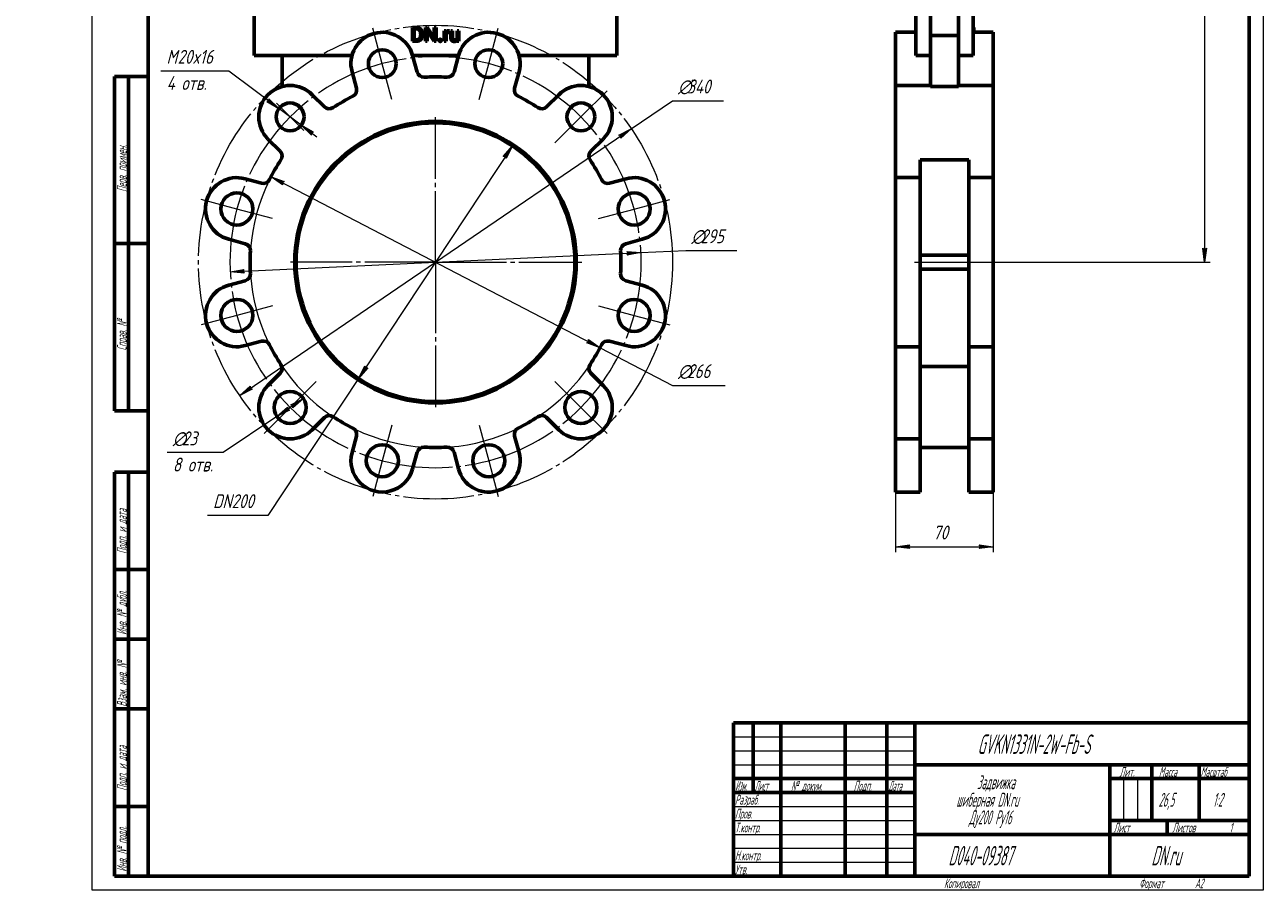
# Model space of a CAD drawing. Header units: millimetres. Extents: x -24 to 420, y 0 to 594.
# Tile 1 of 2: x -24 to 420, y 0 to 311. Entities that reach past the tile are written whole.
import ezdxf

# ---------------------------------------------------------------- set-up
doc = ezdxf.new("R2010")
doc.units = ezdxf.units.MM
for name, pattern in [('K5LT_AXLED', [29.920597, 25.420597, -1.5, 1.5, -1.5]), ('K5LT_BASIC', [0]), ('K5LT_THIN', [0])]:
    doc.linetypes.add(name, pattern=pattern)
doc.layers.add('Системный слой', color=7, linetype='Continuous')
doc.layers.add('Системный слой (1)', color=7, linetype='Continuous', true_color=0x6c6c6c)
doc.styles.add('KDIMTEXTSTYLE', font='GOST_AU.SHX', dxfattribs={"width": 0.96, "oblique": 15, "height": 5})
doc.styles.add('KTEXTSTYLE', font='GOST_AU.SHX', dxfattribs={"width": 0.56, "height": 5})
doc.dimstyles.new('KDIMSTYLE (0.50)', dxfattribs={"dimtxt": 5, "dimasz": 1, "dimexe": 2, "dimexo": 0, "dimgap": 1, "dimtad": 1, "dimlfac": 2, "dimtxsty": 'KDIMTEXTSTYLE', "dimsah": 1, "dimcen": 0, "dimdle": 1, "dimadec": 0, "dimazin": 0, "dimtfac": 0.667, "dimtmove": 0, "dimatfit": 3, "dimfxl": 1, "dimtvp": 1, "dimtolj": 1, "dimtzin": 0, "dimarcsym": 0})

# ---------------------------------------------------------------- blocks, each defined once
blk = doc.blocks.new('U5')
at = {"layer": 'Системный слой (1)', "color": 30, "linetype": 'K5LT_AXLED', "lineweight": 18, "true_color": 0xff8000}
for q in [(123.11, 277.32), (71.11, 225.32), (175.61, 225.32), (123.11, 173.32)]:
    blk.add_line((123.11, 225.32), q, dxfattribs=at)
blk = doc.blocks.new('U6')
at = {"layer": 'Системный слой (1)', "color": 30, "linetype": 'K5LT_AXLED', "lineweight": 18, "true_color": 0xff8000}
for p, q in [((104.02, 296.55), (100.59, 309.35)), ((142.19, 296.55), (145.62, 309.35)), ((107.45, 283.75), (104.02, 296.55)), ((138.76, 283.75), (142.19, 296.55)), ((175.25, 277.47), (184.62, 286.83)), ((70.96, 277.47), (66.01, 282.41)), ((75.91, 272.52), (70.96, 277.47)), ((165.89, 268.1), (175.25, 277.47)), ((51.87, 244.4), (39.07, 247.83)), ((64.67, 240.97), (51.87, 244.4)), ((181.54, 240.97), (194.34, 244.4)), ((194.34, 244.4), (207.14, 247.83)), ((64.67, 209.66), (51.87, 206.23)), ((181.54, 209.66), (194.34, 206.23)), ((51.87, 206.23), (39.07, 202.8)), ((194.34, 206.23), (207.14, 202.8)), ((80.33, 182.54), (70.96, 173.17)), ((165.89, 182.54), (175.25, 173.17)), ((70.96, 173.17), (61.59, 163.8)), ((175.25, 173.17), (184.62, 163.8)), ((107.45, 166.88), (104.02, 154.08)), ((138.76, 166.88), (142.19, 154.08)), ((104.02, 154.08), (100.59, 141.28)), ((142.19, 154.08), (145.62, 141.28))]:
    blk.add_line(p, q, dxfattribs=at)
for start, end in [(75, 105), (105, 135), (45, 75), (135, 165), (15, 45), (165, 195), (345, 15), (195, 225), (315, 345), (225, 255), (285, 315), (255, 285)]:
    blk.add_arc((123.11, 225.32), 73.75, start, end, dxfattribs=at)
blk = doc.blocks.new('D0')
at = {"layer": 'Системный слой (1)'}
for points in [[(189.58, 269.83), (193.34, 273.19), (188.84, 270.92), (189.62, 270.65)], [(52.87, 177.44), (57.37, 179.72), (56.59, 179.98), (56.63, 180.8)]]:
    blk.add_hatch(color=7, dxfattribs=at).paths.add_polyline_path(points)
at = {"layer": 'Системный слой (1)', "color": 7, "linetype": 'K5LT_THIN', "lineweight": 18, "true_color": 0xffffff}
for p, q in [((52.87, 177.44), (193.34, 273.19)), ((188.84, 270.92), (193.34, 273.19)), ((193.34, 273.19), (189.58, 269.83)), ((189.62, 270.65), (188.84, 270.92)), ((189.58, 269.83), (189.62, 270.65)), ((52.87, 177.44), (56.63, 180.8)), ((57.37, 179.72), (52.87, 177.44)), ((56.63, 180.8), (56.59, 179.98)), ((56.59, 179.98), (57.37, 179.72))]:
    blk.add_line(p, q, dxfattribs=at)
blk.add_wipeout([(210.11, 284.25), (210.11, 291.63), (223.79, 291.63), (223.79, 284.25)]).dxf.layer = 'Системный слой (1)'
for p, q in [((193.34, 273.19), (208.11, 283.25)), ((208.11, 283.25), (226.36, 283.25))]:
    blk.add_line(p, q, dxfattribs=at)
at = {"layer": 'Системный слой (1)', "color": 7, "char_height": 5, "attachment_point": 1, "style": 'KTEXTSTYLE'}
for s, insert in [('\\H5.0;\\W1.000;\\Q15;\\Q15;\\W0.960;∅', (210.11, 290.84)), ('\\H5.0;\\W1.000;\\Q15;\\Q15;\\W0.960;340', (213.41, 290.84))]:
    blk.add_mtext(s, dxfattribs=dict(at, insert=insert))
blk = doc.blocks.new('KDIMARROW_01')
at = {"layer": 'Системный слой'}
blk.add_hatch(color=0, dxfattribs=at).paths.add_polyline_path([(-5, -0.66), (0, 0), (-5, 0.66), (-4.5, 0)])
at = {"layer": 'Системный слой', "color": 0, "linetype": 'K5LT_THIN', "lineweight": 18}
for p, q in [((-4.5, 0), (-5, 0.66)), ((-5, 0.66), (0, 0)), ((0, 0), (-5, -0.66)), ((-5, -0.66), (-4.5, 0))]:
    blk.add_line(p, q, dxfattribs=at)
at = {"layer": 'Системный слой (1)', "color": 0, "linetype": 'K5LT_THIN', "lineweight": 18}
blk.add_line((123.11, 225.32), (122.61, 225.32), dxfattribs=at)
blk = doc.blocks.new('D1')
at = {"layer": 'Системный слой (1)'}
for points in [[(191.81, 227.89), (196.77, 228.78), (191.75, 229.2), (192.28, 228.57)], [(54.46, 221.43), (53.93, 222.07), (54.4, 222.75), (49.44, 221.85)]]:
    blk.add_hatch(color=7, dxfattribs=at).paths.add_polyline_path(points)
at = {"layer": 'Системный слой (1)', "color": 7, "linetype": 'K5LT_THIN', "lineweight": 18, "true_color": 0xffffff}
for p, q in [((49.44, 221.85), (196.77, 228.78)), ((192.28, 228.57), (191.75, 229.2)), ((191.75, 229.2), (196.77, 228.78)), ((196.77, 228.78), (191.81, 227.89)), ((191.81, 227.89), (192.28, 228.57)), ((49.44, 221.85), (54.4, 222.75)), ((54.4, 222.75), (53.93, 222.07)), ((54.46, 221.43), (49.44, 221.85)), ((53.93, 222.07), (54.46, 221.43))]:
    blk.add_line(p, q, dxfattribs=at)
blk.add_wipeout([(214.89, 230.53), (214.89, 237.92), (228.58, 237.92), (228.58, 230.53)]).dxf.layer = 'Системный слой (1)'
for p, q in [((196.77, 228.78), (212.89, 229.53)), ((212.89, 229.53), (231.15, 229.53))]:
    blk.add_line(p, q, dxfattribs=at)
at = {"layer": 'Системный слой (1)', "color": 7, "char_height": 5, "attachment_point": 1, "style": 'KTEXTSTYLE'}
for s, insert in [('\\H5.0;\\W1.000;\\Q15;\\Q15;\\W0.960;∅', (214.89, 237.12)), ('\\H5.0;\\W1.000;\\Q15;\\Q15;\\W0.960;295', (218.2, 237.12))]:
    blk.add_mtext(s, dxfattribs=dict(at, insert=insert))
blk = doc.blocks.new('D2')
at = {"layer": 'Системный слой (1)'}
for points in [[(68.84, 254.27), (64.1, 255.99), (68.24, 253.1), (68.1, 253.92)], [(182.11, 194.64), (177.97, 197.53), (178.11, 196.72), (177.37, 196.36)]]:
    blk.add_hatch(color=7, dxfattribs=at).paths.add_polyline_path(points)
at = {"layer": 'Системный слой (1)', "color": 7, "linetype": 'K5LT_THIN', "lineweight": 18, "true_color": 0xffffff}
for p, q in [((64.1, 255.99), (68.84, 254.27)), ((68.24, 253.1), (64.1, 255.99)), ((64.1, 255.99), (182.11, 194.64)), ((68.84, 254.27), (68.1, 253.92)), ((68.1, 253.92), (68.24, 253.1)), ((177.37, 196.36), (178.11, 196.72)), ((182.11, 194.64), (177.37, 196.36)), ((178.11, 196.72), (177.97, 197.53)), ((177.97, 197.53), (182.11, 194.64))]:
    blk.add_line(p, q, dxfattribs=at)
blk.add_arc((123.11, 225.32), 66.5, 150.8056, 326.4946, dxfattribs=at)
blk.add_arc((123.11, 225.32), 66.5, 150.8056, 326.4946, dxfattribs=at)
blk.add_wipeout([(210.11, 182.12), (210.11, 189.5), (224.43, 189.5), (224.43, 182.12)]).dxf.layer = 'Системный слой (1)'
for p, q in [((182.11, 194.64), (208.11, 181.12)), ((208.11, 181.12), (227.02, 181.12))]:
    blk.add_line(p, q, dxfattribs=at)
at = {"layer": 'Системный слой (1)', "color": 7, "char_height": 5, "attachment_point": 1, "style": 'KTEXTSTYLE'}
for s, insert in [('\\H5.0;\\W1.000;\\Q15;\\Q15;\\W0.960;∅', (210.11, 188.71)), ('\\H5.0;\\W1.000;\\Q15;\\Q15;\\W0.960;266', (213.41, 188.71))]:
    blk.add_mtext(s, dxfattribs=dict(at, insert=insert))
blk = doc.blocks.new('D3')
at = {"layer": 'Системный слой (1)'}
for points in [[(66.18, 169.96), (70.7, 172.2), (69.92, 172.47), (69.97, 173.29)], [(71.95, 173.04), (75.73, 176.37), (71.21, 174.13), (71.99, 173.86)]]:
    blk.add_hatch(color=7, dxfattribs=at).paths.add_polyline_path(points)
at = {"layer": 'Системный слой (1)', "color": 7, "linetype": 'K5LT_THIN', "lineweight": 18, "true_color": 0xffffff}
for p, q in [((75.73, 176.37), (66.18, 169.96)), ((66.18, 169.96), (69.97, 173.29)), ((69.97, 173.29), (69.92, 172.47)), ((71.21, 174.13), (75.73, 176.37)), ((71.99, 173.86), (71.21, 174.13)), ((75.73, 176.37), (71.95, 173.04)), ((71.95, 173.04), (71.99, 173.86)), ((66.18, 169.96), (46.89, 156.99)), ((70.7, 172.2), (66.18, 169.96)), ((69.92, 172.47), (70.7, 172.2))]:
    blk.add_line(p, q, dxfattribs=at)
blk.add_wipeout([(28.88, 148.61), (28.88, 165.37), (44.25, 165.37), (44.25, 148.61)]).dxf.layer = 'Системный слой (1)'
blk.add_line((46.89, 156.99), (26.88, 156.99), dxfattribs=at)
at = {"layer": 'Системный слой (1)', "color": 7, "char_height": 5, "attachment_point": 1, "style": 'KTEXTSTYLE'}
for s, insert in [('\\H5.0;\\W1.000;\\Q15;\\Q15;\\W0.960;∅', (28.88, 164.58)), ('\\H5.0;\\W1.000;\\Q15;\\Q15;\\W0.960;23', (32.19, 164.58)), ('\\H5.0;\\W1.000;\\Q15;\\Q15;\\W0.960;8 отв.', (28.88, 155.2))]:
    blk.add_mtext(s, dxfattribs=dict(at, insert=insert))
blk = doc.blocks.new('D4')
at = {"layer": 'Системный слой (1)'}
for points in [[(148.48, 262.48), (150.69, 267.02), (147.39, 263.21), (148.21, 263.26)], [(95.52, 183.62), (98.83, 187.42), (98, 187.37), (97.73, 188.15)]]:
    blk.add_hatch(color=7, dxfattribs=at).paths.add_polyline_path(points)
at = {"layer": 'Системный слой (1)', "color": 7, "linetype": 'K5LT_THIN', "lineweight": 18, "true_color": 0xffffff}
for p, q in [((150.69, 267.02), (95.52, 183.62)), ((147.39, 263.21), (150.69, 267.02)), ((150.69, 267.02), (148.48, 262.48)), ((148.21, 263.26), (147.39, 263.21)), ((148.48, 262.48), (148.21, 263.26)), ((95.52, 183.62), (97.73, 188.15)), ((98.83, 187.42), (95.52, 183.62)), ((97.73, 188.15), (98, 187.37)), ((98, 187.37), (98.83, 187.42)), ((95.52, 183.62), (63, 134.46))]:
    blk.add_line(p, q, dxfattribs=at)
blk.add_wipeout([(43.31, 135.46), (43.31, 142.84), (60.29, 142.84), (60.29, 135.46)]).dxf.layer = 'Системный слой (1)'
blk.add_line((63, 134.46), (41.31, 134.46), dxfattribs=at)
at = {"layer": 'Системный слой (1)', "color": 7, "insert": (43.31, 142.05), "char_height": 5, "attachment_point": 1, "style": 'KTEXTSTYLE'}
blk.add_mtext('\\H5.0;\\W1.000;\\Q15;\\Q15;\\W0.960;DN200', dxfattribs=at)
blk = doc.blocks.new('D5')
at = {"layer": 'Системный слой (1)'}
for points in [[(66.95, 280.46), (63.34, 283.98), (63.35, 283.15), (62.55, 282.93)], [(79.36, 272), (74.96, 274.47), (78.57, 270.95), (78.56, 271.78)]]:
    blk.add_hatch(color=7, dxfattribs=at).paths.add_polyline_path(points)
at = {"layer": 'Системный слой (1)', "color": 7, "linetype": 'K5LT_THIN', "lineweight": 18, "true_color": 0xffffff}
for p, q in [((66.95, 280.46), (48.96, 293.92)), ((66.95, 280.46), (61.35, 284.65)), ((63.35, 283.15), (62.55, 282.93)), ((62.55, 282.93), (66.95, 280.46)), ((66.95, 280.46), (63.34, 283.98)), ((63.34, 283.98), (63.35, 283.15)), ((74.96, 274.47), (66.95, 280.46)), ((74.96, 274.47), (78.57, 270.95)), ((79.36, 272), (74.96, 274.47)), ((74.96, 274.47), (80.57, 270.28)), ((78.56, 271.78), (79.36, 272)), ((78.57, 270.95), (78.56, 271.78))]:
    blk.add_line(p, q, dxfattribs=at)
blk.add_wipeout([(26.62, 285.54), (26.62, 302.3), (46.14, 302.3), (46.14, 285.54)]).dxf.layer = 'Системный слой (1)'
blk.add_line((48.96, 293.92), (24.62, 293.92), dxfattribs=at)
at = {"layer": 'Системный слой (1)', "color": 7, "char_height": 5, "attachment_point": 1, "style": 'KTEXTSTYLE'}
for s, insert in [('\\H5.0;\\W1.000;\\Q15;\\Q15;\\W0.960;M', (26.62, 301.51)), ('\\H5.0;\\W1.000;\\Q15;\\Q15;\\W0.960;20x16', (30.58, 301.51)), ('\\H5.0;\\W1.000;\\Q15;\\Q15;\\W0.960;4 отв.', (26.62, 292.12))]:
    blk.add_mtext(s, dxfattribs=dict(at, insert=insert))
blk = doc.blocks.new('U7')
at = {"layer": 'Системный слой (1)', "color": 143, "linetype": 'K5LT_BASIC', "lineweight": 60, "true_color": 0x33acca}
for p, q in [((300.65, 288.72), (288.15, 288.72)), ((323.15, 288.72), (310.65, 288.72))]:
    blk.add_line(p, q, dxfattribs=at)
blk = doc.blocks.new('D6')
at = {"layer": 'Системный слой (1)'}
for points in [[(292.65, 123.23), (293.15, 123.89), (288.15, 123.23), (293.15, 122.57)], [(323.15, 123.23), (318.15, 123.89), (318.65, 123.23), (318.15, 122.57)]]:
    blk.add_hatch(color=7, dxfattribs=at).paths.add_polyline_path(points)
at = {"layer": 'Системный слой (1)', "color": 7, "linetype": 'K5LT_THIN', "lineweight": 18, "true_color": 0xffffff}
for p, q in [((323.15, 149.91), (323.15, 121.23)), ((288.15, 142.83), (288.15, 121.23)), ((288.15, 123.23), (293.15, 123.89)), ((293.15, 122.57), (288.15, 123.23)), ((293.15, 123.89), (292.65, 123.23)), ((292.65, 123.23), (293.15, 122.57)), ((318.65, 123.23), (318.15, 123.89)), ((318.15, 123.89), (323.15, 123.23)), ((323.15, 123.23), (318.15, 122.57)), ((318.15, 122.57), (318.65, 123.23))]:
    blk.add_line(p, q, dxfattribs=at)
blk.add_wipeout([(301.56, 124.23), (301.56, 131.61), (309.41, 131.61), (309.41, 124.23)]).dxf.layer = 'Системный слой (1)'
blk.add_line((288.15, 123.23), (323.15, 123.23), dxfattribs=at)
at = {"layer": 'Системный слой (1)', "color": 7, "insert": (301.56, 130.82), "char_height": 5, "attachment_point": 1, "style": 'KTEXTSTYLE'}
blk.add_mtext('\\H5.0;\\W1.000;\\Q15;\\Q15;\\W0.960;70', dxfattribs=at)
blk = doc.blocks.new('D7')
at = {"layer": 'Системный слой (1)'}
for points in [[(399.61, 485.82), (398.95, 490.82), (398.3, 485.82), (398.95, 486.32)], [(398.95, 225.32), (399.61, 230.32), (398.95, 229.82), (398.3, 230.32)]]:
    blk.add_hatch(color=7, dxfattribs=at).paths.add_polyline_path(points)
at = {"layer": 'Системный слой (1)', "color": 7, "linetype": 'K5LT_THIN', "lineweight": 18, "true_color": 0xffffff}
for p, q in [((385.32, 490.82), (400.95, 490.82)), ((398.3, 485.82), (398.95, 490.82)), ((398.95, 490.82), (399.61, 485.82)), ((398.95, 486.32), (398.3, 485.82)), ((399.61, 485.82), (398.95, 486.32)), ((398.95, 225.32), (398.3, 230.32)), ((398.3, 230.32), (398.95, 229.82)), ((398.95, 229.82), (399.61, 230.32)), ((399.61, 230.32), (398.95, 225.32)), ((314.4, 225.32), (400.95, 225.32))]:
    blk.add_line(p, q, dxfattribs=at)
blk.add_wipeout([(397.95, 336), (390.57, 336), (390.57, 345.24), (397.95, 345.24)]).dxf.layer = 'Системный слой (1)'
blk.add_line((398.95, 490.82), (398.95, 225.32), dxfattribs=at)
at = {"layer": 'Системный слой (1)', "color": 7, "insert": (391.37, 336), "char_height": 5, "attachment_point": 1, "rotation": 90, "style": 'KTEXTSTYLE'}
blk.add_mtext('\\H5.0;\\W1.000;\\Q15;\\Q15;\\W0.960;531', dxfattribs=at)
blk = doc.blocks.new('U17')
at = {"color": 7, "linetype": 'K5LT_THIN', "lineweight": 18, "true_color": 0xffffff}
for p, q in [((0, 0), (0, 594)), ((0, 594), (420, 594)), ((420, 594), (420, 0)), ((230, 55), (295, 55)), ((230, 50), (295, 50)), ((230, 45), (295, 45)), ((369.96, 25), (369.96, 40)), ((374.98, 25), (374.98, 40)), ((230, 30), (295, 30)), ((230, 25), (295, 25)), ((230, 20), (295, 20)), ((230, 15), (295, 15)), ((230, 10), (295, 10)), ((420, 0), (0, 0))]:
    blk.add_line(p, q, dxfattribs=at)
at = {"color": 143, "linetype": 'K5LT_BASIC', "lineweight": 60, "true_color": 0x33acca}
for p, q in [((20, 5), (20, 589)), ((20, 589), (415, 589)), ((401, 519), (401, 589)), ((415, 589), (415, 5)), ((415, 519), (401, 519)), ((8, 172), (8, 292)), ((20, 292), (8, 292)), ((13, 172), (13, 292)), ((20, 232), (8, 232)), ((20, 172), (8, 172)), ((8, 5), (8, 150)), ((20, 150), (8, 150)), ((13, 5), (13, 150)), ((20, 115), (8, 115)), ((20, 90), (8, 90)), ((20, 65), (8, 65)), ((230, 60), (415, 60)), ((230, 5), (230, 60)), ((237, 35), (237, 60)), ((247, 5), (247, 60)), ((270, 5), (270, 60)), ((285, 5), (285, 60)), ((295, 5), (295, 60)), ((295, 45), (415, 45)), ((365, 5), (365, 45)), ((380, 25), (380, 45)), ((397, 25), (397, 45)), ((230, 40), (295, 40)), ((365, 40), (380, 40)), ((380, 40), (415, 40)), ((230, 35), (295, 35)), ((20, 30), (8, 30)), ((365, 25), (415, 25)), ((385.57, 20), (385.57, 25)), ((295, 20), (365, 20)), ((365, 20), (415, 20)), ((20, 5), (8, 5)), ((415, 5), (20, 5))]:
    blk.add_line(p, q, dxfattribs=at)
at = {"color": 7, "attachment_point": 1, "rotation": 90, "style": 'KTEXTSTYLE'}
for s, insert, char_height in [('\\H5.0;\\W1.000;\\Q15;\\Q15;\\W0.506;\\H7.00;GVKN1331N-2W-Fb-S', (404.64, 520.13), 7), ('\\H5.0;\\W1.000;\\Q15;\\Q15;\\W0.560;\\H3.50;Перв. примен.', (8.82, 250.52), 3.5), ('\\H5.0;\\W1.000;\\Q15;\\Q15;\\W0.560;\\H3.50;Справ. №', (8.82, 193.63), 3.5), ('\\H5.0;\\W1.000;\\Q15;\\Q15;\\W0.560;\\H3.50;Подп. и дата', (8.82, 120.66), 3.5), ('\\H5.0;\\W1.000;\\Q15;\\Q15;\\W0.560;\\H3.50;Инв. № дубл.', (8.82, 91.57), 3.5), ('\\H5.0;\\W1.000;\\Q15;\\Q15;\\W0.560;\\H3.50;Взам. инв. №', (8.82, 65.8), 3.5), ('\\H5.0;\\W1.000;\\Q15;\\Q15;\\W0.560;\\H3.50;Подп. и дата', (8.82, 35.66), 3.5), ('\\H5.0;\\W1.000;\\Q15;\\Q15;\\W0.560;\\H3.50;Инв. № подл.', (8.82, 6.57), 3.5)]:
    blk.add_mtext(s, dxfattribs=dict(at, insert=insert, char_height=char_height))
at = {"color": 7, "attachment_point": 1, "style": 'KTEXTSTYLE'}
for s, insert, char_height in [('\\H5.0;\\W1.000;\\Q15;\\Q15;\\W0.560;\\H7.00;GVKN1331N-2W-Fb-S', (317.52, 55.86), 7), ('\\H5.0;\\W1.000;\\Q15;\\Q15;\\W0.540;\\H3.50;Масштаб', (397.52, 44.18), 3.5), ('\\H5.0;\\W1.000;\\Q15;\\Q15;\\W0.560;Задвижка', (317.32, 41.21), 5), ('\\H5.0;\\W1.000;\\Q15;\\Q15;\\W0.560;\\H3.50;Лит.', (368.47, 44.18), 3.5), ('\\H5.0;\\W1.000;\\Q15;\\Q15;\\W0.560;\\H3.50;Масса', (382.58, 44.18), 3.5), ('\\H5.0;\\W1.000;\\Q15;\\Q15;\\W0.458;\\H3.50;Изм.', (230.62, 39.18), 3.5), ('\\H5.0;\\W1.000;\\Q15;\\Q15;\\W0.467;\\H3.50;Лист', (237.61, 39.18), 3.5), ('\\H5.0;\\W1.000;\\Q15;\\Q15;\\W0.560;\\H3.50;№ докум.', (250.63, 39.18), 3.5), ('\\H5.0;\\W1.000;\\Q15;\\Q15;\\W0.560;\\H3.50;Подп.', (273.1, 39.18), 3.5), ('\\H5.0;\\W1.000;\\Q15;\\Q15;\\W0.467;\\H3.50;Дата', (285.61, 39.18), 3.5), ('\\H5.0;\\W1.000;\\Q15;\\Q15;\\W0.560;\\H3.50;Разраб.', (230.5, 34.18), 3.5), ('\\H5.0;\\W1.000;\\Q15;\\Q15;\\W0.560;шиберная DN.ru', (309.91, 34.9), 5), ('\\H5.0;\\W1.000;\\Q15;\\Q15;\\W0.560;26,5', (382.43, 34.9), 5), ('\\H5.0;\\W1.000;\\Q15;\\Q15;\\W0.560;{\\c16737820;1:2}', (401.92, 34.9), 5), ('\\H5.0;\\W1.000;\\Q15;\\Q15;\\W0.560;\\H3.50;Пров.', (230.5, 29.18), 3.5), ('\\H5.0;\\W1.000;\\Q15;\\Q15;\\W0.560;Ду200 Ру16', (314.41, 28.59), 5), ('\\H5.0;\\W1.000;\\Q15;\\Q15;\\W0.560;\\H3.50;Т.контр.', (230.5, 24.18), 3.5), ('\\H5.0;\\W1.000;\\Q15;\\Q15;\\W0.560;\\H3.50;Лист', (366.32, 24.18), 3.5), ('\\H5.0;\\W1.000;\\Q15;\\Q15;\\W0.560;\\H3.50;Листов', (387.36, 24.18), 3.5), ('\\H5.0;\\W1.000;\\Q15;\\Q15;\\W0.560;\\H3.50;1', (407.91, 24.18), 3.5), ('\\H5.0;\\W1.000;\\Q15;\\Q15;\\W0.560;\\H3.50;Н.контр.', (230.5, 14.18), 3.5), ('\\H5.0;\\W1.000;\\Q15;\\Q15;\\W0.560;\\H7.00;{\\c16737820;D040-09387}', (307.06, 15.86), 7), ('\\H5.0;\\W1.000;\\Q15;\\Q15;\\W0.560;\\H7.00;DN.ru', (379.84, 15.86), 7), ('\\H5.0;\\W1.000;\\Q15;\\Q15;\\W0.560;\\H3.50;Утв.', (230.5, 9.18), 3.5), ('\\H5.0;\\W1.000;\\Q15;\\Q15;\\W0.560;\\H3.50;Копировал', (305.5, 4.18), 3.5), ('\\H5.0;\\W1.000;\\Q15;\\Q15;\\W0.560;\\H3.50;Формат', (375.5, 4.18), 3.5), ('\\H5.0;\\W1.000;\\Q15;\\Q15;\\W0.560;\\H3.50;A2', (395.5, 4.18), 3.5)]:
    blk.add_mtext(s, dxfattribs=dict(at, insert=insert, char_height=char_height))

msp = doc.modelspace()

# ---------------------------------------------------------------- linework, layer by layer
at = {"layer": 'Системный слой (1)', "color": 143, "linetype": 'K5LT_BASIC', "lineweight": 60, "true_color": 0x33acca}
for p, q in [((58.1057, 299.4873), (58.1057, 314.4873)), ((188.1057, 299.4873), (188.1057, 314.4873)), ((295.3909, 314.4873), (295.3909, 299.4873)), ((300.6492, 299.4873), (300.6492, 314.4873)), ((310.6492, 299.4873), (310.6492, 314.4873)), ((315.9076, 299.4873), (315.9076, 314.4873)), ((114.8207, 309.5647), (114.8207, 304.58)), ((116.2312, 309.5647), (114.8207, 309.5647)), ((115.4815, 309.0238), (115.4815, 305.1175)), ((116.2312, 309.0238), (115.4815, 309.0238)), ((117.7753, 306.9217), (117.7753, 307.2264)), ((118.4292, 306.9217), (118.4292, 307.2196)), ((119.4509, 309.5647), (119.4509, 304.58)), ((120.1117, 309.5647), (119.4509, 309.5647)), ((122.6314, 305.7098), (120.1117, 309.5647)), ((120.1117, 304.58), (120.1117, 308.4247)), ((120.1117, 308.4247), (122.6211, 304.58)), ((123.2853, 309.5647), (122.6314, 309.5647)), ((122.6314, 309.5647), (122.6314, 305.7098)), ((123.2853, 304.58), (123.2853, 309.5647)), ((126.2342, 308.2843), (126.2342, 304.58)), ((126.8505, 308.2843), (126.2342, 308.2843)), ((126.8629, 307.8608), (126.8505, 308.2843)), ((126.8676, 304.58), (126.8676, 307.2116)), ((128.0213, 307.716), (128.0248, 308.3049)), ((128.6018, 308.2843), (128.6018, 305.8947)), ((129.2352, 308.2843), (128.6018, 308.2843)), ((129.2352, 305.8878), (129.2352, 308.2843)), ((131.5187, 308.2843), (130.8819, 308.2843)), ((130.8819, 308.2843), (130.8819, 305.589)), ((131.5187, 304.58), (131.5187, 308.2843)), ((288.1492, 293.6413), (288.1492, 307.803)), ((295.3909, 307.803), (288.1492, 307.803)), ((310.6492, 306.7108), (300.6492, 306.7108)), ((315.9076, 309.5647), (316.1576, 309.5647)), ((323.1492, 307.803), (315.9076, 307.803)), ((316.1576, 309.5647), (316.1576, 307.803)), ((323.1492, 293.6413), (323.1492, 307.803)), ((114.8207, 304.58), (116.1696, 304.58)), ((115.4815, 305.1175), (116.1696, 305.1175)), ((119.4509, 304.58), (120.1117, 304.58)), ((122.6211, 304.58), (123.2853, 304.58)), ((126.2342, 304.58), (126.8676, 304.58)), ((130.8995, 304.9465), (130.9127, 304.58)), ((130.9127, 304.58), (131.5187, 304.58)), ((93.1572, 299.4873), (58.1057, 299.4873)), ((68.1057, 288.3479), (68.1057, 299.4873)), ((131.333, 299.4873), (114.8784, 299.4873)), ((116.472, 293.5398), (114.8844, 299.4647)), ((131.3269, 299.4647), (129.7394, 293.5398)), ((188.1057, 299.4873), (153.0542, 299.4873)), ((178.1057, 288.3479), (178.1057, 299.4873)), ((295.3909, 299.4873), (300.6492, 299.4873)), ((300.6492, 288.3479), (300.6492, 299.4873)), ((310.6492, 299.4873), (315.9076, 299.4873)), ((310.6492, 288.3479), (310.6492, 299.4873)), ((93.1511, 293.6413), (94.7387, 287.7164)), ((151.4727, 287.7164), (153.0603, 293.6413)), ((288.1492, 288.7151), (288.1492, 293.6413)), ((323.1492, 293.6413), (323.1492, 288.7151)), ((83.2488, 281.0827), (78.9115, 285.42)), ((167.2999, 285.42), (162.9625, 281.0827)), ((288.1492, 269.5101), (288.1492, 288.7151)), ((310.6492, 288.3479), (300.6492, 288.3479)), ((323.1492, 269.5101), (323.1492, 288.7151)), ((63.0016, 269.5101), (67.3389, 265.1728)), ((178.8724, 265.1728), (183.2098, 269.5101)), ((288.1492, 265.1728), (288.1492, 269.5101)), ((323.1492, 269.5101), (323.1492, 265.1728)), ((288.1492, 262.025), (288.1492, 265.1728)), ((323.1492, 262.025), (323.1492, 265.1728)), ((288.1492, 255.6539), (288.1492, 262.025)), ((314.3992, 262.025), (296.8992, 262.025)), ((296.8992, 255.6539), (296.8992, 262.025)), ((314.3992, 262.025), (314.3992, 255.6539)), ((323.1492, 262.025), (323.1492, 255.6539)), ((60.7053, 253.683), (54.7804, 255.2705)), ((191.431, 255.2705), (185.5061, 253.683)), ((296.8992, 255.6539), (288.1492, 255.6539)), ((288.1492, 233.5372), (288.1492, 255.6539)), ((296.8992, 233.5372), (296.8992, 255.6539)), ((314.3992, 255.6539), (323.1492, 255.6539)), ((314.3992, 255.6539), (314.3992, 233.5372)), ((323.1492, 255.6539), (323.1492, 233.5372)), ((48.9569, 233.5372), (54.8818, 231.9496)), ((191.3295, 231.9496), (197.2544, 233.5372)), ((288.1492, 231.9496), (288.1492, 233.5372)), ((288.1492, 229.382), (288.1492, 231.9496)), ((296.8992, 233.5372), (296.8992, 231.9496)), ((296.8992, 229.382), (296.8992, 231.9496)), ((314.3992, 233.5372), (314.3992, 231.9496)), ((314.3992, 231.9496), (314.3992, 229.382)), ((323.1492, 233.5372), (323.1492, 231.9496)), ((323.1492, 231.9496), (323.1492, 229.382)), ((288.1492, 221.25), (288.1492, 229.382)), ((296.8992, 221.25), (296.8992, 229.382)), ((296.8992, 227.816), (314.3992, 227.816)), ((314.3992, 229.382), (314.3992, 221.25)), ((323.1492, 229.382), (323.1492, 221.25)), ((296.8992, 222.816), (314.3992, 222.816)), ((54.8818, 218.6823), (48.9569, 217.0947)), ((197.2544, 217.0947), (191.3295, 218.6823)), ((288.1492, 218.6823), (288.1492, 221.25)), ((288.1492, 217.0947), (288.1492, 218.6823)), ((296.8992, 218.6823), (296.8992, 221.25)), ((296.8992, 218.6823), (296.8992, 217.0947)), ((314.3992, 221.25), (314.3992, 218.6823)), ((314.3992, 218.6823), (314.3992, 217.0947)), ((323.1492, 221.25), (323.1492, 218.6823)), ((323.1492, 218.6823), (323.1492, 217.0947)), ((288.1492, 194.9781), (288.1492, 217.0947)), ((296.8992, 194.9781), (296.8992, 217.0947)), ((314.3992, 217.0947), (314.3992, 194.9781)), ((323.1492, 217.0947), (323.1492, 194.9781)), ((54.7804, 195.3614), (60.7053, 196.949)), ((185.5061, 196.949), (191.431, 195.3614)), ((296.8992, 194.9781), (288.1492, 194.9781)), ((288.1492, 188.6069), (288.1492, 194.9781)), ((296.8992, 188.6069), (296.8992, 194.9781)), ((314.3992, 194.9781), (323.1492, 194.9781)), ((314.3992, 194.9781), (314.3992, 188.6069)), ((323.1492, 194.9781), (323.1492, 188.6069)), ((288.1492, 185.4591), (288.1492, 188.6069)), ((296.8992, 185.4591), (296.8992, 188.6069)), ((300.6492, 187.9362), (296.8992, 187.9362)), ((300.6492, 187.8557), (300.6492, 187.9362)), ((310.6492, 187.8557), (300.6492, 187.8557)), ((300.6492, 187.2392), (300.6492, 187.8557)), ((310.6492, 187.9362), (314.3992, 187.9362)), ((310.6492, 187.9362), (310.6492, 187.8557)), ((310.6492, 187.2392), (310.6492, 187.8557)), ((314.3992, 188.6069), (314.3992, 185.4591)), ((323.1492, 188.6069), (323.1492, 185.4591)), ((67.3389, 185.4591), (63.0016, 181.1218)), ((183.2098, 181.1218), (178.8724, 185.4591)), ((288.1492, 181.1218), (288.1492, 185.4591)), ((296.8992, 185.4591), (296.8992, 181.1218)), ((314.3992, 185.4591), (314.3992, 181.1218)), ((323.1492, 185.4591), (323.1492, 181.1218)), ((288.1492, 161.9168), (288.1492, 181.1218)), ((296.8992, 161.9168), (296.8992, 181.1218)), ((314.3992, 181.1218), (314.3992, 161.9168)), ((323.1492, 181.1218), (323.1492, 161.9168)), ((78.9115, 165.2119), (83.2488, 169.5492)), ((162.9625, 169.5492), (167.2999, 165.2119)), ((94.7387, 162.9155), (93.1511, 156.9906)), ((153.0603, 156.9906), (151.4727, 162.9155)), ((288.1492, 156.9906), (288.1492, 161.9168)), ((296.8992, 161.9168), (288.1492, 161.9168)), ((296.8992, 161.9168), (296.8992, 156.9906)), ((314.3992, 161.9168), (314.3992, 156.9906)), ((314.3992, 161.9168), (323.1492, 161.9168)), ((323.1492, 161.9168), (323.1492, 156.9906)), ((114.8844, 151.1672), (116.472, 157.0921)), ((129.7394, 157.0921), (131.3269, 151.1672)), ((288.1492, 142.8289), (288.1492, 156.9906)), ((296.8992, 158.816), (314.3992, 158.816)), ((296.8992, 142.8289), (296.8992, 156.9906)), ((314.3992, 156.9906), (314.3992, 142.8289)), ((323.1492, 156.9906), (323.1492, 142.8289)), ((296.8992, 142.8289), (288.1492, 142.8289)), ((314.3992, 142.8289), (323.1492, 142.8289))]:
    msp.add_line(p, q, dxfattribs=at)
at = {"layer": 'Системный слой (1)', "color": 30, "linetype": 'K5LT_AXLED', "lineweight": 18, "true_color": 0xff8000}
msp.add_line((294.8992, 225.316), (316.3992, 225.316), dxfattribs=at)
msp.add_circle((123.1057, 225.316), 85, dxfattribs=at)
at = {"layer": 'Системный слой (1)', "color": 143, "linetype": 'K5LT_BASIC', "lineweight": 60, "true_color": 0x33acca}
for centre, radius in [((104.0178, 296.553), 5), ((142.1936, 296.553), 5), ((70.9566, 277.4651), 5), ((175.2548, 277.4651), 5), ((123.1057, 225.316), 50.5), ((123.1057, 225.316), 50), ((51.8687, 244.4039), 5.75), ((194.3427, 244.4039), 5.75), ((51.8687, 206.2281), 5.75), ((194.3427, 206.2281), 5.75), ((70.9566, 173.1668), 5.75), ((175.2548, 173.1668), 5.75), ((104.0178, 154.0789), 5.75), ((142.1936, 154.0789), 5.75)]:
    msp.add_circle(centre, radius, dxfattribs=at)
for centre, radius, start, end in [((104.0178, 296.553), 11.25, 15, 195), ((142.1936, 296.553), 11.25, 345, 165), ((118.8868, 294.1869), 2.5, 195, 273.505413), ((127.3245, 294.1869), 2.5, 266.494587, 345), ((123.1057, 225.316), 66.5, 86.494587, 93.505413), ((70.9566, 277.4651), 11.25, 45, 225), ((123.1057, 225.316), 66.5, 116.494587, 123.505413), ((92.3239, 287.0693), 2.5, 296.494587, 15), ((153.8875, 287.0693), 2.5, 165, 243.505413), ((123.1057, 225.316), 66.5, 56.494587, 63.505413), ((175.2548, 277.4651), 11.25, 315, 135), ((85.0166, 282.8505), 2.5, 225, 303.505413), ((161.1948, 282.8505), 2.5, 236.494587, 315), ((65.5712, 263.405), 2.5, 326.494587, 45), ((180.6402, 263.405), 2.5, 135, 213.505413), ((123.1057, 225.316), 66.5, 146.494587, 153.505413), ((123.1057, 225.316), 66.5, 26.494587, 33.505413), ((51.8687, 244.4039), 11.25, 75, 255), ((61.3523, 256.0978), 2.5, 255, 333.505413), ((184.8591, 256.0978), 2.5, 206.494587, 285), ((194.3427, 244.4039), 11.25, 285, 105), ((54.2348, 229.5348), 2.5, 356.494587, 75), ((191.9766, 229.5348), 2.5, 105, 183.505413), ((123.1057, 225.316), 66.5, 176.494587, 183.505413), ((123.1057, 225.316), 66.5, 356.494587, 3.505413), ((54.2348, 221.0971), 2.5, 285, 3.505413), ((191.9766, 221.0971), 2.5, 176.494587, 255), ((51.8687, 206.2281), 11.25, 105, 285), ((194.3427, 206.2281), 11.25, 255, 75), ((61.3523, 194.5341), 2.5, 26.494587, 105), ((123.1057, 225.316), 66.5, 206.494587, 213.505413), ((123.1057, 225.316), 66.5, 326.494587, 333.505413), ((184.8591, 194.5341), 2.5, 75, 153.505413), ((65.5712, 187.2269), 2.5, 315, 33.505413), ((180.6402, 187.2269), 2.5, 146.494587, 225), ((70.9566, 173.1668), 11.25, 135, 315), ((175.2548, 173.1668), 11.25, 225, 45), ((85.0166, 167.7814), 2.5, 56.494587, 135), ((123.1057, 225.316), 66.5, 236.494587, 243.505413), ((123.1057, 225.316), 66.5, 296.494587, 303.505413), ((161.1948, 167.7814), 2.5, 45, 123.505413), ((92.3239, 163.5626), 2.5, 345, 63.505413), ((153.8875, 163.5626), 2.5, 116.494587, 195), ((104.0178, 154.0789), 11.25, 165, 345), ((118.8868, 156.4451), 2.5, 86.494587, 165), ((123.1057, 225.316), 66.5, 266.494587, 273.505413), ((127.3245, 156.4451), 2.5, 15, 93.505413), ((142.1936, 154.0789), 11.25, 195, 15)]:
    msp.add_arc(centre, radius, start, end, dxfattribs=at)
for points in [[(116.1696, 304.58), (116.69, 304.58), (117.5219, 304.9052), (118.1142, 305.5147), (118.4292, 306.3808), (118.4292, 306.9217)], [(116.1696, 305.1175), (116.7037, 305.1175), (117.4158, 305.566), (117.7753, 306.3774), (117.7753, 306.9217)], [(118.4292, 307.2196), (118.4292, 307.7605), (118.1142, 308.6267), (117.5288, 309.2395), (116.7208, 309.5647), (116.2312, 309.5647)], [(117.7753, 307.2264), (117.7753, 307.6544), (117.5699, 308.322), (117.1727, 308.7842), (116.601, 309.0238), (116.2312, 309.0238)], [(127.744, 308.3528), (127.4428, 308.3528), (127.2254, 308.2244)], [(127.7132, 307.7434), (127.8022, 307.7434), (127.9426, 307.7331), (128.0213, 307.716)], [(127.9015, 308.3374), (127.8125, 308.3528), (127.744, 308.3528)], [(128.0248, 308.3049), (127.9905, 308.322), (127.9015, 308.3374)], [(124.4934, 305.1877), (124.3924, 305.0764), (124.3924, 304.9155)], [(124.3924, 304.9155), (124.3924, 304.7581), (124.4934, 304.6485)], [(124.7861, 305.299), (124.5944, 305.299), (124.4934, 305.1877)], [(124.4934, 304.6485), (124.5944, 304.5389), (124.7861, 304.5389)], [(125.0789, 305.1877), (124.9779, 305.299), (124.7861, 305.299)], [(124.7861, 304.5389), (124.9779, 304.5389), (125.0789, 304.6485)], [(125.1799, 304.9155), (125.1799, 305.0764), (125.0789, 305.1877)], [(125.0789, 304.6485), (125.1799, 304.7581), (125.1799, 304.9155)], [(128.6018, 305.8947), (128.6018, 305.5249), (128.6891, 305.2613)], [(128.6891, 305.2613), (128.7764, 304.9977), (128.9373, 304.8334)], [(128.9373, 304.8334), (129.0982, 304.669), (129.3225, 304.5903)], [(129.2916, 305.4753), (129.2352, 305.6379), (129.2352, 305.8878)], [(129.6648, 305.0867), (129.5433, 305.1244), (129.3481, 305.3127), (129.2916, 305.4753)], [(129.3225, 304.5903), (129.5467, 304.5115), (129.8172, 304.5115)], [(129.9165, 305.0491), (129.7864, 305.0491), (129.6648, 305.0867)], [(129.8172, 304.5115), (130.2143, 304.5115), (130.4916, 304.6399)], [(130.5567, 305.2048), (130.3204, 305.0491), (129.9165, 305.0491)], [(130.4916, 304.6399), (130.7372, 304.7536), (130.8995, 304.9465)], [(130.8819, 305.589), (130.7762, 305.3496), (130.5567, 305.2048)]]:
    msp.add_open_spline(points, degree=2, dxfattribs=at)
for points, knots in [([(127.2254, 308.2244), (127.008, 308.096), (126.8653, 307.8646), (126.8629, 307.8608)], [0, 0, 0, 1.96727517, 2, 2, 2]), ([(126.8676, 307.2116), (126.9331, 307.3677), (127.1586, 307.6065), (127.4941, 307.7434), (127.7132, 307.7434)], [0, 0, 0, 0.95729969, 1.97864985, 3, 3, 3])]:
    msp.add_open_spline(points, degree=2, knots=knots, dxfattribs=at)

# ---------------------------------------------------------------- block references
at = {"layer": 'Системный слой (1)'}
for name in ['U6', 'U7', 'U5']:
    msp.add_blockref(name, (0, 0), dxfattribs=at)

# ---------------------------------------------------------------- next in the draw order: dimensions: what is measured, and where the dimension line sits
at = {"layer": 'Системный слой (1)', "color": 7}
dim = msp.add_linear_dim(base=(398.9533, 490.816), p1=(314.3992, 225.316), p2=(385.3199, 490.816), angle=90, dimstyle='KDIMSTYLE (0.50)', override={"dimexo": 0, "dimpost": '\\H5.0;\\W0.960;\\Q15;<>', "dimblk1": 'KDIMARROW_01', "dimblk2": 'KDIMARROW_01', "dimse1": 0, "dimse2": 0, "dimclrt": 7, "dimtol": 1, "dimtp": 0, "dimtm": 0, "dimtdec": 5, "dimtolj": 1}, dxfattribs=at)
dim.commit()
dim.dimension.update_dxf_attribs({"geometry": 'D7', "text_midpoint": (398.9533, 340.816), "dimtype": 160})
dim = msp.add_diameter_dim_2p(p1=(-17.3677, 129.5703), p2=(263.579, 321.0616), dimstyle='KDIMSTYLE (0.50)', override={"dimtih": 1, "dimtoh": 1, "dimpost": '\\H5.0;\\W0.960;\\Q15;<>', "dimblk1": 'KDIMARROW_01', "dimblk2": 'KDIMARROW_01', "dimclrt": 7, "dimtol": 1, "dimtp": 0, "dimtm": 0, "dimtdec": 5, "dimtmove": 1, "dimatfit": 2, "dimtolj": 1}, dxfattribs=at)
dim.commit()
dim.dimension.update_dxf_attribs({"geometry": 'D0', "text_midpoint": (210.1057, 283.2514), "dimtype": 163})
dim = msp.add_linear_dim(base=(288.1492, 123.2309), p1=(323.1492, 149.9098), p2=(288.1492, 142.8289), dimstyle='KDIMSTYLE (0.50)', override={"dimexo": 0, "dimpost": '\\H5.0;\\W0.960;\\Q15;<>', "dimblk1": 'KDIMARROW_01', "dimblk2": 'KDIMARROW_01', "dimse1": 0, "dimse2": 0, "dimclrt": 7, "dimtol": 1, "dimtp": 0, "dimtm": 0, "dimtdec": 5, "dimtolj": 1}, dxfattribs=at)
dim.commit()
dim.dimension.update_dxf_attribs({"geometry": 'D6', "text_midpoint": (305.6492, 123.2309), "dimtype": 160})

# ---------------------------------------------------------------- next in the draw order: dimensions: what is measured, and where the dimension line sits
dim = msp.add_diameter_dim_2p(p1=(-24.2318, 218.3929), p2=(270.4431, 232.239), dimstyle='KDIMSTYLE (0.50)', override={"dimtih": 1, "dimtoh": 1, "dimpost": '\\H5.0;\\W0.960;\\Q15;<>', "dimblk1": 'KDIMARROW_01', "dimblk2": 'KDIMARROW_01', "dimclrt": 7, "dimtol": 1, "dimtp": 0, "dimtm": 0, "dimtdec": 5, "dimtmove": 1, "dimatfit": 2, "dimtolj": 1}, dxfattribs=at)
dim.commit()
dim.dimension.update_dxf_attribs({"geometry": 'D1', "text_midpoint": (214.8923, 229.5348), "dimtype": 163})

# ---------------------------------------------------------------- next in the draw order: dimensions: what is measured, and where the dimension line sits
dim = msp.add_diameter_dim_2p(p1=(5.1025, 286.6695), p2=(241.1088, 163.9624), dimstyle='KDIMSTYLE (0.50)', override={"dimtih": 1, "dimtoh": 1, "dimpost": '\\H5.0;\\W0.960;\\Q15;<>', "dimblk1": 'KDIMARROW_01', "dimblk2": 'KDIMARROW_01', "dimclrt": 7, "dimtol": 1, "dimtp": 0, "dimtm": 0, "dimtdec": 5, "dimtmove": 1, "dimatfit": 2, "dimtolj": 1}, dxfattribs=at)
dim.commit()
dim.dimension.update_dxf_attribs({"geometry": 'D2', "text_midpoint": (210.1057, 181.1218), "dimtype": 163})

# ---------------------------------------------------------------- next in the draw order: dimensions: what is measured, and where the dimension line sits
dim = msp.add_diameter_dim_2p(p1=(80.5011, 179.5818), p2=(61.4121, 166.7518), dimstyle='KDIMSTYLE (0.50)', override={"dimtih": 1, "dimtoh": 1, "dimpost": '\\H5.0;\\W0.960;\\Q15;<>\\X\\H5.0;\\W0.960;\\Q15;\\Q15;8 отв.', "dimblk1": 'KDIMARROW_01', "dimblk2": 'KDIMARROW_01', "dimclrt": 7, "dimtol": 1, "dimtp": 0, "dimtm": 0, "dimtdec": 5, "dimtmove": 1, "dimatfit": 2, "dimtolj": 1}, dxfattribs=at)
dim.commit()
dim.dimension.update_dxf_attribs({"geometry": 'D3', "text_midpoint": (44.889, 156.9906)})

# ---------------------------------------------------------------- next in the draw order: dimensions: what is measured, and where the dimension line sits
dim = msp.add_diameter_dim_2p(p1=(178.2798, 308.7175), p2=(67.9316, 141.9144), dimstyle='KDIMSTYLE (0.50)', override={"dimtih": 1, "dimtoh": 1, "dimpost": '\\H5.0;\\W0.960;\\Q15;<>', "dimblk1": 'KDIMARROW_01', "dimblk2": 'KDIMARROW_01', "dimclrt": 7, "dimtol": 1, "dimtp": 0, "dimtm": 0, "dimtdec": 5, "dimtmove": 1, "dimatfit": 2, "dimtolj": 1}, dxfattribs=at)
dim.commit()
dim.dimension.update_dxf_attribs({"geometry": 'D4', "text_midpoint": (61.0016, 134.4623), "dimtype": 163})

# ---------------------------------------------------------------- next in the draw order: dimensions: what is measured, and where the dimension line sits
dim = msp.add_diameter_dim_2p(p1=(78.9648, 271.4761), p2=(62.9483, 283.4541), dimstyle='KDIMSTYLE (0.50)', override={"dimtih": 1, "dimtoh": 1, "dimpost": '\\H5.0;\\W0.960;\\Q15;М<>\\H5.0;\\W0.960;\\Q15;\\Q15;x16\\X\\H5.0;\\W0.960;\\Q15;\\Q15;4 отв.', "dimblk1": 'KDIMARROW_01', "dimblk2": 'KDIMARROW_01', "dimclrt": 7, "dimtol": 1, "dimtp": 0, "dimtm": 0, "dimtdec": 5, "dimtmove": 1, "dimatfit": 2, "dimtolj": 1}, dxfattribs=at)
dim.commit()
dim.dimension.update_dxf_attribs({"geometry": 'D5', "text_midpoint": (46.9569, 293.9176)})

# ---------------------------------------------------------------- next in the draw order: block references
msp.add_blockref('U17', (0, 0))

doc.saveas('drawing.dxf')
